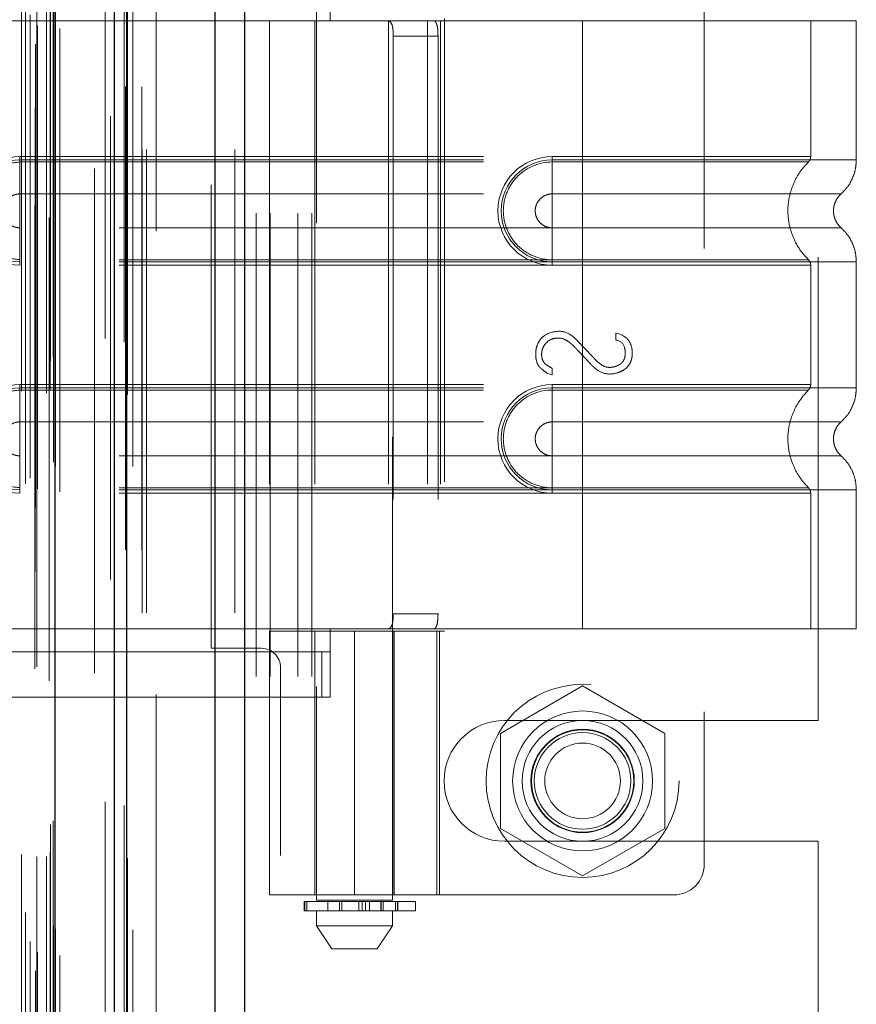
# Model space of a CAD drawing. Header units: inches. Extents: x 0.2 to 10.7, y 0.2 to 7.9.
# Tile 90 of 104: x 5.733 to 5.914, y 4.562 to 4.775. Entities that reach past the tile are written whole.
import ezdxf

# ---------------------------------------------------------------- set-up
doc = ezdxf.new("R2010")
doc.units = ezdxf.units.IN
doc.header["$MEASUREMENT"] = 0
doc.linetypes.add('HIDDEN', pattern=[0.075, 0.05, -0.025])
doc.layers.add('DIMENSIONS', color=140, linetype='Continuous')
doc.styles.add('SLDTEXTSTYLE0', font='TXT', dxfattribs={"width": 0.7})
doc.dimstyles.new('SLDDIMSTYLE0', dxfattribs={"dimtxt": 0.084961, "dimasz": 0.13, "dimexe": 0, "dimexo": 0.0625, "dimgap": 0.02124, "dimtad": 0, "dimtih": 1, "dimtoh": 1, "dimlfac": 12, "dimrnd": 1e-09, "dimzin": 12, "dimdsep": 46, "dimtxsty": 'SLDTEXTSTYLE0', "dimsah": 1, "dimcen": 0.09, "dimadec": 0, "dimazin": 3, "dimtfac": 1, "dimtofl": 0, "dimtmove": 0, "dimatfit": 3, "dimfxl": 0, "dimfrac": 2, "dimtolj": 1, "dimtzin": 12, "dimarcsym": 0})

# ---------------------------------------------------------------- blocks, each defined once
blk = doc.blocks.new('_D_18')
at = {"layer": 'DIMENSIONS'}
for p, q in [((5.73407, 4.9847), (5.29003, 4.9847)), ((5.41503, 4.9847), (5.41503, 4.42808)), ((5.25346, 4.27403), (5.22493, 4.27403)), ((5.22493, 4.27403), (5.22493, 4.139)), ((5.57661, 4.27403), (5.60514, 4.27403)), ((5.60514, 4.27403), (5.60514, 4.139)), ((5.22493, 4.139), (5.25346, 4.139)), ((5.60514, 4.139), (5.57661, 4.139)), ((5.41503, 3.44437), (5.41503, 4.11998)), ((5.73407, 3.44437), (5.29003, 3.44437))]:
    blk.add_line(p, q, dxfattribs=at)
for points in [[(5.41503, 4.9847), (5.39503, 4.8547), (5.43503, 4.8547)], [(5.41503, 3.44437), (5.43503, 3.57437), (5.39503, 3.57437)]]:
    blk.add_solid(points, dxfattribs=at)
at = {"layer": 'DIMENSIONS', "char_height": 0.083333, "attachment_point": 1, "style": 'SLDTEXTSTYLE0'}
for s, insert in [('18.48', (5.25346, 4.40047)), ('469.5', (5.25346, 4.24642))]:
    blk.add_mtext(s, dxfattribs=dict(at, insert=insert))
blk = doc.blocks.new('_D_19')
at = {"layer": 'DIMENSIONS'}
for p, q in [((5.70348, 5.09995), (4.79972, 5.09995)), ((4.92472, 5.09995), (4.92472, 4.48363)), ((4.76314, 4.3535), (4.73461, 4.3535)), ((4.73461, 4.3535), (4.73461, 4.21847)), ((5.08629, 4.3535), (5.11482, 4.3535)), ((5.11482, 4.3535), (5.11482, 4.21847)), ((4.73461, 4.21847), (4.76314, 4.21847)), ((5.11482, 4.21847), (5.08629, 4.21847)), ((4.92472, 3.32904), (4.92472, 4.06442)), ((5.70348, 3.32904), (4.79972, 3.32904))]:
    blk.add_line(p, q, dxfattribs=at)
for points in [[(4.92472, 5.09995), (4.90472, 4.96995), (4.94472, 4.96995)], [(4.92472, 3.32904), (4.94472, 3.45904), (4.90472, 3.45904)]]:
    blk.add_solid(points, dxfattribs=at)
at = {"layer": 'DIMENSIONS', "char_height": 0.083333, "attachment_point": 1, "style": 'SLDTEXTSTYLE0'}
for s, insert in [('21.25', (4.76314, 4.47994)), ('539.8', (4.76314, 4.32589)), ('OPENING', (4.66268, 4.17184))]:
    blk.add_mtext(s, dxfattribs=dict(at, insert=insert))

msp = doc.modelspace()

# ---------------------------------------------------------------- linework, layer by layer
at = {"color": 7, "linetype": 'Continuous', "lineweight": 25}
for p, q in [((5.7815591, 5.1924486), (5.7815591, 3.2466192)), ((5.7751951, 3.2466192), (5.7751951, 5.1912683)), ((5.7534831, 3.2466192), (5.7534831, 5.1820358)), ((5.7561192, 3.2466192), (5.7561192, 5.1822947)), ((5.7406801, 3.2727236), (5.7406801, 5.1563317))]:
    msp.add_line(p, q, dxfattribs=at)
at = {"color": 7, "linetype": 'HIDDEN', "lineweight": 18}
for p, q in [((5.7815591, 5.1924486), (5.7815591, 3.2466192)), ((5.7815591, 3.2466192), (5.7815591, 5.1924486)), ((5.7815591, 3.2466192), (5.7815591, 5.1924486)), ((5.7751951, 3.2466192), (5.7751951, 5.1912683)), ((5.7794378, 3.2466192), (5.7794378, 5.1912683)), ((5.7794378, 3.2466192), (5.7794378, 5.1912683)), ((5.7561192, 3.2466192), (5.7561192, 5.1822947)), ((5.7594831, 3.2466192), (5.7594831, 5.1820358)), ((5.7603618, 3.2466192), (5.7603618, 5.1822947)), ((5.7603618, 3.2466192), (5.7603618, 5.1822947)), ((5.7558649, 3.2602532), (5.7558649, 5.168802)), ((5.7364546, 3.2693895), (5.7364546, 5.1596657)), ((5.7364546, 3.2693895), (5.7364546, 5.1596657)), ((5.7363702, 5.1555717), (5.7363702, 3.2734835)), ((5.7368798, 3.2733937), (5.7368798, 5.1556616)), ((5.741722, 3.2727236), (5.741722, 5.1563317)), ((5.7343168, 3.2744582), (5.7343168, 5.1545971)), ((5.7353091, 3.2757131), (5.7353091, 5.1533802)), ((5.7526097, 5.1538483), (5.7526097, 3.2752119)), ((5.7526097, 5.1538467), (5.7526097, 3.2752204)), ((5.740304, 3.2791716), (5.740304, 5.1498837)), ((5.740304, 3.2791716), (5.740304, 5.1498837)), ((5.7407556, 3.2782079), (5.7407556, 5.1508473)), ((5.7407824, 3.2784176), (5.7407824, 5.1506376)), ((5.7342858, 3.2820053), (5.7342858, 5.1470499)), ((5.7491731, 5.1425461), (5.7491731, 3.2864847)), ((5.7333831, 3.2944913), (5.7333831, 5.134564)), ((5.7362998, 5.134564), (5.7362998, 3.2944913)), ((5.7367164, 3.2940746), (5.7367164, 5.1349806)), ((5.7367164, 5.1349806), (5.7367164, 3.2940746)), ((5.7387901, 3.2940746), (5.7387901, 5.1349806)), ((5.7387901, 3.2940746), (5.7387901, 5.1349806)), ((5.7396331, 3.294908), (5.7396331, 5.1341473)), ((5.7396331, 3.294908), (5.7396331, 5.1341473)), ((5.7393886, 5.131986), (5.7393886, 3.2970693)), ((5.7397035, 3.3009878), (5.7397035, 5.1280674)), ((5.7397035, 3.3009878), (5.7397035, 5.1280674)), ((5.7402507, 3.3017609), (5.7402507, 5.1272944)), ((5.7402507, 3.3017609), (5.7402507, 5.1272944)), ((5.7555764, 3.3050726), (5.7555764, 5.123948)), ((5.7514426, 3.3058513), (5.7514426, 5.1232039)), ((5.7624831, 3.3290358), (5.7624831, 5.0999525)), ((5.7624831, 3.3290358), (5.7624831, 5.0999525)), ((5.7624831, 3.3290358), (5.7624831, 5.0999525)), ((5.7624831, 3.3290358), (5.7624831, 5.0999525)), ((5.7840664, 4.4328692), (5.7840664, 4.9847025)), ((5.7840664, 4.4328692), (5.7840664, 4.9847025)), ((5.7870664, 4.4328692), (5.7870664, 4.9847025)), ((5.7930664, 4.4328692), (5.7930664, 4.9847025)), ((5.7960664, 4.4328692), (5.7960664, 4.9847025)), ((5.7960664, 4.4328692), (5.7960664, 4.9847025)), ((5.7970684, 4.8307235), (5.7970684, 4.5846605)), ((5.8134726, 4.5846605), (5.8134726, 4.8307235)), ((5.8807298, 4.8252642), (5.8807298, 4.5923245)), ((5.9053164, 4.62339), (5.9053164, 4.7941817)), ((5.8000212, 4.7793324), (5.8000212, 4.7744112)), ((5.7743164, 4.6389942), (5.7743164, 4.7785775)), ((5.8246576, 4.7749033), (5.8246576, 4.6426854)), ((5.8000212, 4.7744112), (5.7101262, 4.7744112)), ((5.8000212, 4.7744112), (5.7101262, 4.7744112)), ((5.8000212, 4.7744112), (5.7868978, 4.7744112)), ((5.7868978, 4.7744112), (5.7868978, 4.6431776)), ((5.7967403, 4.7744112), (5.7967403, 4.6431776)), ((5.8544831, 4.7744112), (5.8000212, 4.7744112)), ((5.8125817, 4.7744112), (5.8125817, 4.6431776)), ((5.8210177, 4.7744112), (5.8210177, 4.6431776)), ((5.8238297, 4.7744112), (5.8238297, 4.6431776)), ((5.8238297, 4.7744112), (5.8238297, 4.6431776)), ((5.8544831, 4.7744112), (5.8544831, 4.7444044)), ((5.9135382, 4.7744112), (5.8544831, 4.7744112)), ((5.8544831, 4.7744112), (5.8544831, 4.7444044)), ((5.8544831, 4.7744112), (5.8544831, 4.7451151)), ((5.8544831, 4.7744112), (5.8544831, 4.7451151)), ((5.9036957, 4.7451151), (5.9036957, 4.7744112)), ((5.9135382, 4.7444044), (5.9135382, 4.7744112)), ((5.8136345, 4.7711303), (5.8136345, 4.6464584)), ((5.8232853, 4.7711303), (5.8136345, 4.7711303)), ((5.8232853, 4.7711303), (5.8232853, 4.6464584)), ((5.733092, 4.7451151), (5.8544831, 4.7451151)), ((5.733092, 4.7451151), (5.733092, 4.7439446)), ((5.733092, 4.7444044), (5.8544831, 4.7444044)), ((5.733092, 4.7444044), (5.733092, 4.7370629)), ((5.733092, 4.7439446), (5.8544831, 4.7439446)), ((5.8544831, 4.7451151), (5.8479214, 4.7451151)), ((5.8479214, 4.7451151), (5.8479214, 4.7439446)), ((5.8479214, 4.7444044), (5.8479214, 4.7370629)), ((5.8544831, 4.7444044), (5.8479214, 4.7444044)), ((5.8544831, 4.7439446), (5.8479214, 4.7439446)), ((5.733092, 4.7370629), (5.8544831, 4.7370629)), ((5.8544831, 4.7370629), (5.8479214, 4.7370629)), ((5.733092, 4.7223969), (5.733092, 4.7297384)), ((5.8544831, 4.7297384), (5.733092, 4.7297384)), ((5.8479214, 4.7297384), (5.8544831, 4.7297384)), ((5.8479214, 4.7223969), (5.8479214, 4.7297384)), ((5.733092, 4.7216862), (5.733092, 4.7228567)), ((5.8544831, 4.7228567), (5.733092, 4.7228567)), ((5.8544831, 4.7223969), (5.733092, 4.7223969)), ((5.8479214, 4.7228567), (5.8544831, 4.7228567)), ((5.8479214, 4.7216862), (5.8479214, 4.7228567)), ((5.8479214, 4.7223969), (5.8544831, 4.7223969)), ((5.8544831, 4.7223969), (5.8544831, 4.6951918)), ((5.8544831, 4.7223969), (5.8544831, 4.6951918)), ((5.9135382, 4.6951918), (5.9135382, 4.7223969)), ((5.8544831, 4.7216862), (5.733092, 4.7216862)), ((5.8479214, 4.7216862), (5.8544831, 4.7216862)), ((5.8544831, 4.7216862), (5.8544831, 4.6959025)), ((5.8544831, 4.7216862), (5.8544831, 4.6959025)), ((5.9036957, 4.6959025), (5.9036957, 4.7216862)), ((5.8616733, 4.7070027), (5.8626021, 4.7067625)), ((5.8616733, 4.7055134), (5.8616733, 4.7070027)), ((5.8479339, 4.6980192), (5.8467809, 4.6984035)), ((5.8479339, 4.6994284), (5.8479339, 4.6980192)), ((5.733092, 4.6959025), (5.8544831, 4.6959025)), ((5.733092, 4.6959025), (5.733092, 4.694732)), ((5.733092, 4.6951918), (5.8544831, 4.6951918)), ((5.733092, 4.6951918), (5.733092, 4.6878503)), ((5.733092, 4.694732), (5.8544831, 4.694732)), ((5.8479214, 4.6959025), (5.8479214, 4.694732)), ((5.8544831, 4.6959025), (5.8479214, 4.6959025)), ((5.8479214, 4.6951918), (5.8479214, 4.6878503)), ((5.8544831, 4.6951918), (5.8479214, 4.6951918)), ((5.8544831, 4.694732), (5.8479214, 4.694732)), ((5.733092, 4.6878503), (5.8544831, 4.6878503)), ((5.8544831, 4.6878503), (5.8479214, 4.6878503)), ((5.733092, 4.6731843), (5.733092, 4.6805258)), ((5.8544831, 4.6805258), (5.733092, 4.6805258)), ((5.8479214, 4.6805258), (5.8544831, 4.6805258)), ((5.8479214, 4.6731843), (5.8479214, 4.6805258)), ((5.733092, 4.6724736), (5.733092, 4.6736441)), ((5.8544831, 4.6736441), (5.733092, 4.6736441)), ((5.8544831, 4.6731843), (5.733092, 4.6731843)), ((5.8479214, 4.6736441), (5.8544831, 4.6736441)), ((5.8479214, 4.6724736), (5.8479214, 4.6736441)), ((5.8479214, 4.6731843), (5.8544831, 4.6731843)), ((5.8544831, 4.6731843), (5.8544831, 4.6431776)), ((5.8544831, 4.6731843), (5.8544831, 4.6431776)), ((5.9135382, 4.6431776), (5.9135382, 4.6731843)), ((5.8544831, 4.6724736), (5.733092, 4.6724736)), ((5.8479214, 4.6724736), (5.8544831, 4.6724736)), ((5.8544831, 4.6724736), (5.8544831, 4.6431776)), ((5.8544831, 4.6724736), (5.8544831, 4.6431776)), ((5.9036957, 4.6431776), (5.9036957, 4.6724736)), ((5.8136345, 4.6464584), (5.8232853, 4.6464584)), ((5.7101262, 4.6431776), (5.8000212, 4.6431776)), ((5.7101262, 4.6431776), (5.8000212, 4.6431776)), ((5.8000212, 4.6431776), (5.7868978, 4.6431776)), ((5.8000212, 4.6431776), (5.8000212, 4.6382563)), ((5.8544831, 4.6431776), (5.8000212, 4.6431776)), ((5.9135382, 4.6431776), (5.8544831, 4.6431776)), ((5.7868978, 4.6426854), (5.8236432, 4.6426854)), ((5.7868978, 4.6426854), (5.7868978, 4.5857629)), ((5.7967403, 4.6426854), (5.7967403, 4.5857629)), ((5.8052705, 4.6426854), (5.8052705, 4.5857629)), ((5.8052705, 4.5857629), (5.8052705, 4.6426854)), ((5.81351, 4.6426854), (5.81351, 4.5857629)), ((5.8138007, 4.5857629), (5.8138007, 4.6426854)), ((5.8230172, 4.5857629), (5.8230172, 4.6426854)), ((5.8236432, 4.6426854), (5.8246576, 4.6426854)), ((5.8236432, 4.5857629), (5.8236432, 4.6426854)), ((5.7851498, 4.6389942), (5.7743164, 4.6389942)), ((5.7982282, 4.6382563), (5.7078746, 4.6382563)), ((5.7982282, 4.6284138), (5.7982282, 4.6382563)), ((5.7982282, 4.6382563), (5.8000212, 4.6382563)), ((5.8000212, 4.6284138), (5.8000212, 4.6382563)), ((5.7893164, 3.7942442), (5.7893164, 4.6348275)), ((5.8544831, 4.6308651), (5.8367331, 4.6206171)), ((5.8722331, 4.6206171), (5.8544831, 4.6308651)), ((5.7078746, 4.6284138), (5.7982282, 4.6284138)), ((5.8000212, 4.6284138), (5.7982282, 4.6284138)), ((5.8376081, 4.62339), (5.9053164, 4.62339)), ((5.8367331, 4.6206171), (5.8367331, 4.6001212)), ((5.8722331, 4.6001212), (5.8722331, 4.6206171)), ((5.8367331, 4.6001212), (5.8544831, 4.5898732)), ((5.8544831, 4.5898732), (5.8722331, 4.6001212)), ((5.8376081, 4.5973483), (5.9053164, 4.5973483)), ((5.9053164, 4.5151087), (5.9053164, 4.5973483)), ((5.8236432, 4.5857629), (5.7868978, 4.5857629)), ((5.8236432, 4.5857629), (5.8741682, 4.5857629)), ((5.7944345, 4.5843324), (5.7945549, 4.5843324)), ((5.7944345, 4.5843324), (5.7944345, 4.5823639)), ((5.7945549, 4.5823639), (5.7945549, 4.5843324)), ((5.7945549, 4.5843324), (5.8183939, 4.5843324)), ((5.7945549, 4.5843324), (5.7945549, 4.5823639)), ((5.7949484, 4.5843324), (5.7949484, 4.5823639)), ((5.7949484, 4.5823639), (5.7949484, 4.5843324)), ((5.8134726, 4.5846605), (5.7970684, 4.5846605)), ((5.799529, 4.5846605), (5.799529, 4.5823639)), ((5.8020654, 4.5823639), (5.8020654, 4.5843324)), ((5.8020654, 4.5843324), (5.8020654, 4.5823639)), ((5.8025218, 4.5843324), (5.8025218, 4.5823639)), ((5.8025218, 4.5823639), (5.8025218, 4.5843324)), ((5.8061799, 4.5823639), (5.8061799, 4.5843324)), ((5.8061799, 4.5843324), (5.8061799, 4.5823639)), ((5.8069176, 4.5843324), (5.8069176, 4.5823639)), ((5.8069176, 4.5823639), (5.8069176, 4.5843324)), ((5.807642, 4.5823639), (5.807642, 4.5843324)), ((5.807642, 4.5843324), (5.807642, 4.5823639)), ((5.8084905, 4.5843324), (5.8084905, 4.5823639)), ((5.8084905, 4.5823639), (5.8084905, 4.5843324)), ((5.8109312, 4.5843324), (5.8109312, 4.5823639)), ((5.8109395, 4.5843324), (5.8109395, 4.5823639)), ((5.8109395, 4.5823639), (5.8109395, 4.5843324)), ((5.811012, 4.5823639), (5.811012, 4.5846605)), ((5.811012, 4.5823639), (5.811012, 4.5843324)), ((5.8114176, 4.5823639), (5.8114176, 4.5843324)), ((5.8114176, 4.5843324), (5.8114176, 4.5823639)), ((5.8141212, 4.5843324), (5.8141212, 4.5823639)), ((5.8141212, 4.5823639), (5.8141212, 4.5843324)), ((5.8145714, 4.5823639), (5.8145714, 4.5843324)), ((5.8145714, 4.5843324), (5.8145714, 4.5823639)), ((5.8146075, 4.5823639), (5.8146075, 4.5843324)), ((5.8183939, 4.5823639), (5.8183939, 4.5843324)), ((5.7945549, 4.5823639), (5.7944345, 4.5823639)), ((5.8183939, 4.5823639), (5.7945549, 4.5823639)), ((5.7970684, 4.5823639), (5.7970684, 4.5790831)), ((5.8134726, 4.5790831), (5.8134726, 4.5823639)), ((5.7970684, 4.5790831), (5.8134726, 4.5790831)), ((5.7970684, 4.5790831), (5.8003493, 4.5741618)), ((5.8101918, 4.5741618), (5.8134726, 4.5790831)), ((5.8003493, 4.5741618), (5.8101918, 4.5741618))]:
    msp.add_line(p, q, dxfattribs=at)
at = {"color": 7, "linetype": 'HIDDEN', "lineweight": 18, "flags": 128}
for points in [[(5.7593721, 3.2601929), (5.7593726, 4.2069736), (5.7593721, 5.1688581)], [(5.7574724, 3.2782389), (5.7574725, 4.1994135), (5.7574724, 5.1508184)], [(5.7574724, 3.2782501), (5.7574725, 4.1759121), (5.7574724, 5.1507938)], [(5.7491731, 5.1425699), (5.7491733, 4.1748532), (5.7491731, 3.2864857)], [(5.7563013, 3.2937108), (5.756302, 4.1994135), (5.7563013, 5.135362)], [(5.7563013, 3.2936939), (5.756302, 4.2343587), (5.7563013, 5.1353609)], [(5.7491852, 5.1336592), (5.7491851, 4.2220786), (5.7491852, 3.2953979)]]:
    msp.add_lwpolyline(points, dxfattribs=at)
at = {"color": 7, "linetype": 'HIDDEN', "lineweight": 18}
for radius in [0.0208333, 0.0150919, 0.0130208, 0.0111549, 0.0110417, 0.0104167, 0.0081625]:
    msp.add_circle((5.8544831, 4.6103692), radius, dxfattribs=at)
for centre, radius, start, end in [((5.733092, 4.7334007), 0.0117145, 90, 270), ((5.733092, 4.7334007), 0.0110038, 90, 270), ((5.8479214, 4.7334007), 0.0117145, 90, 270), ((5.8479214, 4.7334007), 0.0110038, 90, 270), ((5.733092, 4.6841881), 0.0117145, 90, 270), ((5.733092, 4.6841881), 0.0110038, 90, 270), ((5.8479214, 4.6841881), 0.0117145, 90, 270), ((5.8479214, 4.6841881), 0.0110038, 90, 270), ((5.7851498, 4.6348275), 0.0041667, 0, 90), ((5.8376081, 4.6103692), 0.0130208, 90, 270), ((5.8741682, 4.5923245), 0.0065617, 270, 0)]:
    msp.add_arc(centre, radius, start, end, dxfattribs=at)
for points, knots in [([(5.8123467, 4.7744112), (5.8125923, 4.7744112), (5.8128054, 4.7743353), (5.8131537, 4.7740207), (5.813287, 4.7737815), (5.8134799, 4.7731768), (5.8135416, 4.7728076), (5.8136181, 4.7720071), (5.8136345, 4.7715705), (5.8136345, 4.7711303)], [0, 0, 0, 0, 0.25, 0.25, 0.5, 0.5, 0.75, 0.75, 1, 1, 1, 1]), ([(5.8232853, 4.7711303), (5.8232853, 4.771565), (5.823269, 4.7719916), (5.8231995, 4.7727879), (5.823146, 4.7731525), (5.8229953, 4.7737577), (5.8228963, 4.7740014), (5.8226555, 4.7743261), (5.8225114, 4.7744112), (5.8223513, 4.7744112)], [0, 0, 0, 0, 0.25, 0.25, 0.5, 0.5, 0.75, 0.75, 1, 1, 1, 1]), ([(5.7228914, 4.7351265), (5.7229982, 4.7359118), (5.7232915, 4.7380693), (5.7254878, 4.7410221), (5.7289406, 4.7434713), (5.7317082, 4.7437868), (5.733092, 4.7439446)], [0, 0, 0, 0, 0.16020075, 0.44013383, 0.72006692, 1, 1, 1, 1]), ([(5.8479214, 4.7439446), (5.8451499, 4.7439724), (5.8410523, 4.7422228), (5.8379267, 4.7375403), (5.8371029, 4.7334007), (5.8379267, 4.729261), (5.8410523, 4.7245785), (5.8451499, 4.722829), (5.8479214, 4.7228567)], [6.28318531, 6.28318531, 6.28318531, 6.28318531, 7.06858347, 7.46128255, 7.85398163, 8.24668072, 8.6393798, 9.42477796, 9.42477796, 9.42477796, 9.42477796]), ([(5.8544831, 4.7451151), (5.8620012, 4.7451151), (5.8748719, 4.7451151), (5.8907945, 4.7451151), (5.9011338, 4.7451151), (5.9049768, 4.7451151), (5.9011338, 4.7451151), (5.8907945, 4.7451151), (5.8748719, 4.7451151), (5.8620012, 4.7451151), (5.8544831, 4.7451151)], [4.71239975, 4.71239975, 4.71239975, 4.71239975, 5.17054869, 5.49779793, 5.89049701, 6.2831961, 6.67589519, 7.06859428, 7.39584352, 7.85399245, 7.85399245, 7.85399245, 7.85399245]), ([(5.8544831, 4.7444044), (5.8583483, 4.7444044), (5.8622133, 4.7444044), (5.8697951, 4.7444044), (5.8735116, 4.7444044), (5.8806535, 4.7444044), (5.8840786, 4.7444044), (5.8905061, 4.7444044), (5.8935083, 4.7444044), (5.8989745, 4.7444044), (5.9014383, 4.7444044), (5.905733, 4.7444044), (5.9075638, 4.7444044), (5.9105221, 4.7444044), (5.9116495, 4.7444044), (5.9131576, 4.7444044), (5.9135382, 4.7444044), (5.9135382, 4.7444044), (5.9131576, 4.7444044), (5.9116495, 4.7444044), (5.9105221, 4.7444044), (5.9075638, 4.7444044), (5.905733, 4.7444044), (5.9014383, 4.7444044), (5.8989745, 4.7444044), (5.8935083, 4.7444044), (5.8905061, 4.7444044), (5.8840786, 4.7444044), (5.8806535, 4.7444044), (5.8735116, 4.7444044), (5.8697951, 4.7444044), (5.8622133, 4.7444044), (5.8583483, 4.7444044), (5.8544831, 4.7444044)], [0, 0, 0, 0, 0.0625, 0.0625, 0.125, 0.125, 0.1875, 0.1875, 0.25, 0.25, 0.3125, 0.3125, 0.375, 0.375, 0.4375, 0.4375, 0.5, 0.5, 0.5625, 0.5625, 0.625, 0.625, 0.6875, 0.6875, 0.75, 0.75, 0.8125, 0.8125, 0.875, 0.875, 0.9375, 0.9375, 1, 1, 1, 1]), ([(5.8544831, 4.7444044), (5.8544831, 4.7430649), (5.8544831, 4.7402563), (5.8544831, 4.7379512), (5.8544831, 4.737062)], [0.052118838, 0.052118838, 0.052118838, 0.052118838, 0.500001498, 0.948006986, 0.948006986, 0.948006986, 0.948006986]), ([(5.8544831, 4.7444044), (5.8544831, 4.7430234), (5.8544831, 4.7416431), (5.8544831, 4.7391221), (5.8544831, 4.7379827), (5.8544831, 4.7370629)], [0, 0, 0, 0, 0.5, 0.5, 1, 1, 1, 1]), ([(5.8544831, 4.7439446), (5.860862, 4.7439446), (5.8672349, 4.7439447), (5.8790199, 4.7439447), (5.8844257, 4.7439447), (5.8934408, 4.7439448), (5.8970551, 4.7439448), (5.9019344, 4.7439449), (5.9032042, 4.7439449), (5.9032029, 4.743945), (5.901936, 4.743945), (5.8970541, 4.743945), (5.8934423, 4.7439451), (5.8844255, 4.7439451), (5.8790204, 4.7439451), (5.8672351, 4.7439452), (5.8608629, 4.7439452), (5.8544831, 4.7439453)], [0, 0, 0, 0, 0.125, 0.125, 0.25, 0.25, 0.375, 0.375, 0.5, 0.5, 0.625, 0.625, 0.75, 0.75, 0.875, 0.875, 1, 1, 1, 1]), ([(5.8544831, 4.7228567), (5.8544831, 4.7255882), (5.8544831, 4.7334007), (5.8544831, 4.7412131), (5.8544831, 4.7439446)], [0.027131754, 0.027131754, 0.027131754, 0.027131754, 0.5, 0.972868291, 0.972868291, 0.972868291, 0.972868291]), ([(5.9033055, 4.7227585), (5.9026304, 4.7234862), (5.9012804, 4.7249414), (5.8998784, 4.7275905), (5.8989838, 4.7304317), (5.8986763, 4.7334007), (5.8989838, 4.7363696), (5.8998784, 4.7392108), (5.9012804, 4.7418599), (5.9026304, 4.7433151), (5.9033055, 4.7440429)], [0, 0, 0, 0, 0.12508578, 0.25012635, 0.37515545, 0.5, 0.62484455, 0.74987365, 0.87491422, 1, 1, 1, 1]), ([(5.9031991, 4.7439393), (5.9032731, 4.7440194), (5.9034226, 4.7441813), (5.9035756, 4.7444772), (5.9036796, 4.7447937), (5.9036904, 4.7450138), (5.9036957, 4.7451227)], [0, 0, 0, 0, 0.24752408, 0.49999998, 0.75247589, 1, 1, 1, 1]), ([(5.9102153, 4.7370308), (5.910702, 4.7375171), (5.9116865, 4.7385006), (5.9127293, 4.7403324), (5.9134113, 4.7423274), (5.9134963, 4.7437171), (5.9135384, 4.7444044)], [0, 0, 0, 0, 0.2471303, 0.49986639, 0.75266195, 1, 1, 1, 1]), ([(5.733092, 4.7297384), (5.7326127, 4.7297384), (5.7321335, 4.7298338), (5.7312477, 4.7302007), (5.7308414, 4.7304721), (5.7301635, 4.7311501), (5.729892, 4.7315563), (5.7295251, 4.7324421), (5.7294298, 4.7329213), (5.7294298, 4.73388), (5.7295251, 4.7343592), (5.729892, 4.735245), (5.7301635, 4.7356513), (5.7308414, 4.7363292), (5.7312477, 4.7366007), (5.7321335, 4.7369676), (5.7326127, 4.7370629), (5.733092, 4.7370629)], [0, 0, 0, 0, 0.125, 0.125, 0.25, 0.25, 0.375, 0.375, 0.5, 0.5, 0.625, 0.625, 0.75, 0.75, 0.875, 0.875, 1, 1, 1, 1]), ([(5.8479214, 4.7370629), (5.847442, 4.7370629), (5.8469629, 4.7369676), (5.8460771, 4.7366007), (5.8456708, 4.7363292), (5.8449929, 4.7356513), (5.8447214, 4.735245), (5.8443545, 4.7343592), (5.8442592, 4.73388), (5.8442592, 4.7329213), (5.8443545, 4.7324421), (5.8447214, 4.7315563), (5.8449929, 4.7311501), (5.8456708, 4.7304721), (5.8460771, 4.7302007), (5.8469629, 4.7298338), (5.847442, 4.7297384), (5.8479214, 4.7297384)], [0, 0, 0, 0, 0.125, 0.125, 0.25, 0.25, 0.375, 0.375, 0.5, 0.5, 0.625, 0.625, 0.75, 0.75, 0.875, 0.875, 1, 1, 1, 1]), ([(5.8544831, 4.737062), (5.8627535, 4.737062), (5.8771659, 4.737062), (5.8952886, 4.737062), (5.9072763, 4.737062), (5.9117378, 4.737062), (5.9072763, 4.737062), (5.8952886, 4.737062), (5.8771659, 4.737062), (5.8627535, 4.737062), (5.8544831, 4.737062)], [4.71241411, 4.71241411, 4.71241411, 4.71241411, 5.15721613, 5.48839216, 5.88580339, 6.28321463, 6.68062587, 7.0780371, 7.40921314, 7.85401516, 7.85401516, 7.85401516, 7.85401516]), ([(5.9102875, 4.7297064), (5.9100408, 4.7299523), (5.9095468, 4.7304445), (5.9090284, 4.7313627), (5.9086945, 4.7323562), (5.9085781, 4.7334007), (5.9086945, 4.7344451), (5.9090284, 4.7354387), (5.9095468, 4.7363568), (5.9100408, 4.736849), (5.9102875, 4.7370949)], [0, 0, 0, 0, 0.124832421, 0.249939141, 0.375105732, 0.5, 0.624894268, 0.750060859, 0.875167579, 1, 1, 1, 1]), ([(5.733092, 4.7228567), (5.7317082, 4.7230145), (5.7289406, 4.72333), (5.7254878, 4.7257792), (5.7232915, 4.728732), (5.7229982, 4.7308895), (5.7228914, 4.7316748)], [0, 0, 0, 0, 0.27993308, 0.55986617, 0.83979925, 1, 1, 1, 1]), ([(5.8544831, 4.7297393), (5.8627535, 4.7297393), (5.8771659, 4.7297393), (5.8952886, 4.7297393), (5.9072763, 4.7297393), (5.9117378, 4.7297393), (5.9072763, 4.7297393), (5.8952886, 4.7297393), (5.8771659, 4.7297393), (5.8627535, 4.7297393), (5.8544831, 4.7297393)], [4.71236405, 4.71236405, 4.71236405, 4.71236405, 5.15716608, 5.48834211, 5.88575335, 6.2831646, 6.68057584, 7.07798708, 7.40916311, 7.85396503, 7.85396503, 7.85396503, 7.85396503]), ([(5.8544831, 4.7223969), (5.8544831, 4.7237364), (5.8544831, 4.726545), (5.8544831, 4.7288501), (5.8544831, 4.7297393)], [0.052118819, 0.052118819, 0.052118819, 0.052118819, 0.500001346, 0.948007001, 0.948007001, 0.948007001, 0.948007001]), ([(5.8544831, 4.7223969), (5.8544831, 4.7237779), (5.8544831, 4.7251583), (5.8544831, 4.7276792), (5.8544831, 4.7288186), (5.8544831, 4.7297384)], [0, 0, 0, 0, 0.5, 0.5, 1, 1, 1, 1]), ([(5.9135384, 4.7223969), (5.9134963, 4.7230842), (5.9134113, 4.7244739), (5.9127293, 4.7264689), (5.9116865, 4.7283007), (5.910702, 4.7292842), (5.9102153, 4.7297705)], [0, 0, 0, 0, 0.24733805, 0.50013361, 0.75286969, 1, 1, 1, 1]), ([(5.8544831, 4.7228561), (5.8608629, 4.7228561), (5.8672351, 4.7228561), (5.8790204, 4.7228562), (5.8844255, 4.7228562), (5.8934423, 4.7228563), (5.8970541, 4.7228563), (5.901936, 4.7228563), (5.9032029, 4.7228564), (5.9032042, 4.7228564), (5.9019344, 4.7228564), (5.8970551, 4.7228565), (5.8934408, 4.7228565), (5.8844257, 4.7228566), (5.8790199, 4.7228566), (5.8672349, 4.7228567), (5.860862, 4.7228567), (5.8544831, 4.7228567)], [0, 0, 0, 0, 0.125, 0.125, 0.25, 0.25, 0.375, 0.375, 0.5, 0.5, 0.625, 0.625, 0.75, 0.75, 0.875, 0.875, 1, 1, 1, 1]), ([(5.8544831, 4.7223969), (5.8583483, 4.7223969), (5.8622133, 4.7223969), (5.8697951, 4.7223969), (5.8735116, 4.7223969), (5.8806535, 4.7223969), (5.8840786, 4.7223969), (5.8905061, 4.7223969), (5.8935083, 4.7223969), (5.8989745, 4.7223969), (5.9014383, 4.7223969), (5.905733, 4.7223969), (5.9075638, 4.7223969), (5.9105221, 4.7223969), (5.9116495, 4.7223969), (5.9131576, 4.7223969), (5.9135382, 4.7223969), (5.9135382, 4.7223969), (5.9131576, 4.7223969), (5.9116495, 4.7223969), (5.9105221, 4.7223969), (5.9075638, 4.7223969), (5.905733, 4.7223969), (5.9014383, 4.7223969), (5.8989745, 4.7223969), (5.8935083, 4.7223969), (5.8905061, 4.7223969), (5.8840786, 4.7223969), (5.8806535, 4.7223969), (5.8735116, 4.7223969), (5.8697951, 4.7223969), (5.8622133, 4.7223969), (5.8583483, 4.7223969), (5.8544831, 4.7223969)], [0, 0, 0, 0, 0.0625, 0.0625, 0.125, 0.125, 0.1875, 0.1875, 0.25, 0.25, 0.3125, 0.3125, 0.375, 0.375, 0.4375, 0.4375, 0.5, 0.5, 0.5625, 0.5625, 0.625, 0.625, 0.6875, 0.6875, 0.75, 0.75, 0.8125, 0.8125, 0.875, 0.875, 0.9375, 0.9375, 1, 1, 1, 1]), ([(5.9036957, 4.7216786), (5.9036904, 4.7217875), (5.9036796, 4.7220076), (5.9035756, 4.7223241), (5.9034226, 4.72262), (5.9032731, 4.7227819), (5.9031991, 4.722862)], [0, 0, 0, 0, 0.2475241, 0.50000001, 0.75247591, 1, 1, 1, 1]), ([(5.8544831, 4.7216862), (5.8620012, 4.7216862), (5.8748719, 4.7216862), (5.8907945, 4.7216862), (5.9011338, 4.7216862), (5.9049768, 4.7216862), (5.9011338, 4.7216862), (5.8907945, 4.7216862), (5.8748719, 4.7216862), (5.8620012, 4.7216862), (5.8544831, 4.7216862)], [4.71239001, 4.71239001, 4.71239001, 4.71239001, 5.17053895, 5.49778819, 5.89048727, 6.28318636, 6.67588545, 7.06858454, 7.39583378, 7.85398272, 7.85398272, 7.85398272, 7.85398272]), ([(5.8467809, 4.6984035), (5.8464319, 4.698651), (5.8458518, 4.6990773), (5.8453636, 4.6995028), (5.8452047, 4.6996599), (5.8448883, 4.7000892), (5.8445197, 4.7008381), (5.8442794, 4.7022859), (5.844496, 4.7041105), (5.8451604, 4.7055071), (5.846718, 4.7069866), (5.8482965, 4.707403), (5.8495512, 4.707403)], [0, 0, 0, 0, 0.0625, 0.125, 0.15625, 0.1875, 0.25, 0.375, 0.5, 0.625, 0.75, 1, 1, 1, 1]), ([(5.8495512, 4.707403), (5.8503655, 4.707403), (5.8513826, 4.7070466), (5.8525855, 4.7061309), (5.8534314, 4.7053227), (5.8541849, 4.7044937), (5.8551911, 4.7034541), (5.8559709, 4.7026293), (5.8565869, 4.7019763), (5.8568282, 4.7017129), (5.8574778, 4.7010324), (5.8581187, 4.7004734), (5.8591401, 4.6997707), (5.8602398, 4.6995475), (5.8613754, 4.6997215), (5.8621641, 4.7000301), (5.8627195, 4.7003916), (5.8634632, 4.701184), (5.8637227, 4.7021419), (5.8636759, 4.7033097), (5.8633725, 4.7047073), (5.8626087, 4.7053575), (5.8616733, 4.7055134)], [0, 0, 0, 0, 0.125, 0.15625, 0.1875, 0.25, 0.3125, 0.375, 0.40625, 0.421875, 0.4375, 0.46875, 0.5, 0.5625, 0.625, 0.6875, 0.71875, 0.75, 0.8125, 0.84375, 0.875, 1, 1, 1, 1]), ([(5.8626021, 4.7067625), (5.8633304, 4.7064792), (5.8644823, 4.7056543), (5.8651457, 4.704035), (5.8652365, 4.702268), (5.8650066, 4.7010647), (5.864519, 4.7000811), (5.8636175, 4.6991971), (5.8629353, 4.6987917), (5.8617866, 4.6983329), (5.8600678, 4.6980276), (5.8583405, 4.6985078), (5.857184, 4.6993987), (5.8567211, 4.6998167), (5.8562899, 4.7002633), (5.8560686, 4.7005019), (5.8555929, 4.7010072), (5.8549617, 4.7016828), (5.8541782, 4.7025187), (5.8535461, 4.7031915), (5.8530666, 4.7036968), (5.8528465, 4.7039306), (5.8524221, 4.7043686), (5.8519442, 4.7048012), (5.8511739, 4.7053856), (5.8498907, 4.7060472), (5.8481434, 4.7059126), (5.8468793, 4.7053012), (5.8459198, 4.7040118), (5.8456201, 4.702922), (5.8456447, 4.701627), (5.8459907, 4.7008273), (5.8464769, 4.7003111), (5.8468344, 4.700059), (5.8474345, 4.6996933), (5.8479339, 4.6994284)], [0, 0, 0, 0, 0.0625, 0.125, 0.15625, 0.1875, 0.21875, 0.25, 0.28125, 0.3125, 0.375, 0.4375, 0.453125, 0.46875, 0.4765625, 0.484375, 0.5, 0.53125, 0.5625, 0.59375, 0.609375, 0.6171875, 0.625, 0.640625, 0.65625, 0.6875, 0.75, 0.8125, 0.84375, 0.875, 0.90625, 0.9375, 0.953125, 0.96875, 1, 1, 1, 1]), ([(5.7228914, 4.6859139), (5.7229982, 4.6866992), (5.7232915, 4.6888567), (5.7254878, 4.6918095), (5.7289406, 4.6942587), (5.7317082, 4.6945742), (5.733092, 4.694732)], [0, 0, 0, 0, 0.16020075, 0.44013383, 0.72006692, 1, 1, 1, 1]), ([(5.8479214, 4.694732), (5.8451499, 4.6947598), (5.8410523, 4.6930102), (5.8379267, 4.6883277), (5.8371029, 4.6841881), (5.8379267, 4.6800484), (5.8410523, 4.6753659), (5.8451499, 4.6736164), (5.8479214, 4.6736441)], [6.28318531, 6.28318531, 6.28318531, 6.28318531, 7.06858347, 7.46128255, 7.85398163, 8.24668072, 8.6393798, 9.42477796, 9.42477796, 9.42477796, 9.42477796]), ([(5.8544831, 4.6959025), (5.8617363, 4.6959025), (5.8743777, 4.6959025), (5.8903127, 4.6959025), (5.9009173, 4.6959025), (5.9049902, 4.6959025), (5.9012837, 4.6959025), (5.8909718, 4.6959025), (5.874994, 4.6959025), (5.8620464, 4.6959025), (5.8544831, 4.6959025)], [4.71239469, 4.71239469, 4.71239469, 4.71239469, 5.154448, 5.48366074, 5.87871603, 6.27377131, 6.6688266, 7.06388188, 7.39309462, 7.85399245, 7.85399245, 7.85399245, 7.85399245]), ([(5.8544831, 4.6951918), (5.8583483, 4.6951918), (5.8622133, 4.6951918), (5.8697951, 4.6951918), (5.8735116, 4.6951918), (5.8806535, 4.6951918), (5.8840786, 4.6951918), (5.8905061, 4.6951918), (5.8935083, 4.6951918), (5.8989745, 4.6951918), (5.9014383, 4.6951918), (5.905733, 4.6951918), (5.9075638, 4.6951918), (5.9105221, 4.6951918), (5.9116495, 4.6951918), (5.9131576, 4.6951918), (5.9135382, 4.6951918), (5.9135382, 4.6951918), (5.9131576, 4.6951918), (5.9116495, 4.6951918), (5.9105221, 4.6951918), (5.9075638, 4.6951918), (5.905733, 4.6951918), (5.9014383, 4.6951918), (5.8989745, 4.6951918), (5.8935083, 4.6951918), (5.8905061, 4.6951918), (5.8840786, 4.6951918), (5.8806535, 4.6951918), (5.8735116, 4.6951918), (5.8697951, 4.6951918), (5.8622133, 4.6951918), (5.8583483, 4.6951918), (5.8544831, 4.6951918)], [0, 0, 0, 0, 0.0625, 0.0625, 0.125, 0.125, 0.1875, 0.1875, 0.25, 0.25, 0.3125, 0.3125, 0.375, 0.375, 0.4375, 0.4375, 0.5, 0.5, 0.5625, 0.5625, 0.625, 0.625, 0.6875, 0.6875, 0.75, 0.75, 0.8125, 0.8125, 0.875, 0.875, 0.9375, 0.9375, 1, 1, 1, 1]), ([(5.8544831, 4.6951918), (5.8544831, 4.6938523), (5.8544831, 4.6910437), (5.8544831, 4.6887386), (5.8544831, 4.6878494)], [0.052118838, 0.052118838, 0.052118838, 0.052118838, 0.500001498, 0.948006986, 0.948006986, 0.948006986, 0.948006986]), ([(5.8544831, 4.6951918), (5.8544831, 4.6938108), (5.8544831, 4.6924305), (5.8544831, 4.6899095), (5.8544831, 4.6887701), (5.8544831, 4.6878503)], [0, 0, 0, 0, 0.5, 0.5, 1, 1, 1, 1]), ([(5.8544831, 4.694732), (5.8565132, 4.694732), (5.8586714, 4.694732), (5.8632298, 4.694732), (5.8656306, 4.694732), (5.8706197, 4.694732), (5.8732086, 4.694732), (5.8784574, 4.694732), (5.8811175, 4.694732), (5.8863144, 4.694732), (5.8888505, 4.694732), (5.8935316, 4.694732), (5.8956743, 4.694732), (5.8992708, 4.694732), (5.9007214, 4.694732), (5.9026894, 4.694732), (5.9032045, 4.694732), (5.9032045, 4.694732), (5.9026894, 4.694732), (5.9007214, 4.694732), (5.8992709, 4.694732), (5.8956743, 4.694732), (5.8935316, 4.694732), (5.8888505, 4.694732), (5.8863145, 4.694732), (5.8811175, 4.694732), (5.8784574, 4.694732), (5.8732086, 4.694732), (5.8706197, 4.694732), (5.8656306, 4.694732), (5.8632298, 4.694732), (5.8586714, 4.694732), (5.8565132, 4.694732), (5.8544831, 4.694732)], [0, 0, 0, 0, 0.0625, 0.0625, 0.125, 0.125, 0.1875, 0.1875, 0.25, 0.25, 0.3125, 0.3125, 0.375, 0.375, 0.4375, 0.4375, 0.5, 0.5, 0.5625, 0.5625, 0.625, 0.625, 0.6875, 0.6875, 0.75, 0.75, 0.8125, 0.8125, 0.875, 0.875, 0.9375, 0.9375, 1, 1, 1, 1]), ([(5.9033055, 4.6735459), (5.9026347, 4.6742763), (5.9012924, 4.6757378), (5.8998889, 4.6783842), (5.8989873, 4.6812221), (5.8986746, 4.6841881), (5.8989873, 4.6871541), (5.8998889, 4.6899919), (5.9012924, 4.6926384), (5.9026347, 4.6940998), (5.9033055, 4.6948303)], [0, 0, 0, 0, 0.12505483, 0.25020853, 0.37526383, 0.5, 0.62473617, 0.74979147, 0.87494517, 1, 1, 1, 1]), ([(5.9031991, 4.6947267), (5.9032731, 4.6948068), (5.9034226, 4.6949687), (5.9035756, 4.6952646), (5.9036795, 4.6955811), (5.9036903, 4.6958012), (5.9036957, 4.6959101)], [0, 0, 0, 0, 0.24752405, 0.49999994, 0.75247586, 1, 1, 1, 1]), ([(5.9102153, 4.6878182), (5.910702, 4.6883045), (5.9116865, 4.689288), (5.9127293, 4.6911198), (5.9134113, 4.6931148), (5.9134963, 4.6945045), (5.9135384, 4.6951918)], [0, 0, 0, 0, 0.2471303, 0.49986639, 0.75266195, 1, 1, 1, 1]), ([(5.733092, 4.6805258), (5.7326127, 4.6805258), (5.7321335, 4.6806212), (5.7312477, 4.6809881), (5.7308414, 4.6812595), (5.7301635, 4.6819375), (5.729892, 4.6823437), (5.7295251, 4.6832295), (5.7294298, 4.6837087), (5.7294298, 4.6846674), (5.7295251, 4.6851466), (5.729892, 4.6860324), (5.7301635, 4.6864387), (5.7308414, 4.6871166), (5.7312477, 4.6873881), (5.7321335, 4.687755), (5.7326127, 4.6878503), (5.733092, 4.6878503)], [0, 0, 0, 0, 0.125, 0.125, 0.25, 0.25, 0.375, 0.375, 0.5, 0.5, 0.625, 0.625, 0.75, 0.75, 0.875, 0.875, 1, 1, 1, 1]), ([(5.8479214, 4.6878503), (5.847442, 4.6878503), (5.8469629, 4.687755), (5.8460771, 4.6873881), (5.8456708, 4.6871166), (5.8449929, 4.6864387), (5.8447214, 4.6860324), (5.8443545, 4.6851466), (5.8442592, 4.6846674), (5.8442592, 4.6837087), (5.8443545, 4.6832295), (5.8447214, 4.6823437), (5.8449929, 4.6819375), (5.8456708, 4.6812595), (5.8460771, 4.6809881), (5.8469629, 4.6806212), (5.847442, 4.6805258), (5.8479214, 4.6805258)], [0, 0, 0, 0, 0.125, 0.125, 0.25, 0.25, 0.375, 0.375, 0.5, 0.5, 0.625, 0.625, 0.75, 0.75, 0.875, 0.875, 1, 1, 1, 1]), ([(5.8544831, 4.6878494), (5.8627535, 4.6878494), (5.8771659, 4.6878494), (5.8952886, 4.6878494), (5.9072763, 4.6878494), (5.9117378, 4.6878494), (5.9072763, 4.6878494), (5.8952886, 4.6878494), (5.8771659, 4.6878494), (5.8627535, 4.6878494), (5.8544831, 4.6878494)], [4.71241411, 4.71241411, 4.71241411, 4.71241411, 5.15721613, 5.48839216, 5.88580339, 6.28321463, 6.68062587, 7.0780371, 7.40921314, 7.85401516, 7.85401516, 7.85401516, 7.85401516]), ([(5.9102875, 4.6804938), (5.9100408, 4.6807397), (5.9095468, 4.6812319), (5.9090284, 4.6821501), (5.9086945, 4.6831436), (5.9085781, 4.6841881), (5.9086945, 4.6852325), (5.9090284, 4.6862261), (5.9095468, 4.6871442), (5.9100408, 4.6876364), (5.9102875, 4.6878823)], [0, 0, 0, 0, 0.12483242, 0.24993914, 0.37510573, 0.5, 0.62489427, 0.75006086, 0.87516758, 1, 1, 1, 1]), ([(5.733092, 4.6736441), (5.7317082, 4.6738019), (5.7289406, 4.6741174), (5.7254878, 4.6765666), (5.7232915, 4.6795194), (5.7229982, 4.6816769), (5.7228914, 4.6824622)], [0, 0, 0, 0, 0.27993308, 0.55986617, 0.83979925, 1, 1, 1, 1]), ([(5.8544831, 4.6805267), (5.8627535, 4.6805267), (5.8771659, 4.6805267), (5.8952886, 4.6805267), (5.9072763, 4.6805267), (5.9117378, 4.6805267), (5.9072763, 4.6805267), (5.8952886, 4.6805267), (5.8771659, 4.6805267), (5.8627535, 4.6805267), (5.8544831, 4.6805267)], [4.71236405, 4.71236405, 4.71236405, 4.71236405, 5.15716608, 5.48834211, 5.88575335, 6.2831646, 6.68057584, 7.07798708, 7.40916311, 7.85396514, 7.85396514, 7.85396514, 7.85396514]), ([(5.8544831, 4.6731843), (5.8544831, 4.6745238), (5.8544831, 4.6773324), (5.8544831, 4.6796375), (5.8544831, 4.6805267)], [0.052118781, 0.052118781, 0.052118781, 0.052118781, 0.500001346, 0.948006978, 0.948006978, 0.948006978, 0.948006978]), ([(5.8544831, 4.6731843), (5.8544831, 4.6745653), (5.8544831, 4.6759457), (5.8544831, 4.6784666), (5.8544831, 4.679606), (5.8544831, 4.6805258)], [0, 0, 0, 0, 0.5, 0.5, 1, 1, 1, 1]), ([(5.9135384, 4.6731843), (5.9134963, 4.6738716), (5.9134113, 4.6752613), (5.9127293, 4.6772564), (5.9116865, 4.6790881), (5.910702, 4.6800716), (5.9102153, 4.6805579)], [0, 0, 0, 0, 0.24733805, 0.50013361, 0.75286969, 1, 1, 1, 1]), ([(5.8544831, 4.6736441), (5.8565132, 4.6736441), (5.8586714, 4.6736441), (5.8632298, 4.6736441), (5.8656306, 4.6736441), (5.8706197, 4.6736441), (5.8732086, 4.6736441), (5.8784574, 4.6736441), (5.8811175, 4.6736441), (5.8863145, 4.6736441), (5.8888505, 4.6736441), (5.8935316, 4.6736441), (5.8956743, 4.6736441), (5.8992709, 4.6736441), (5.9007214, 4.6736441), (5.9026894, 4.6736441), (5.9032045, 4.6736441), (5.9032045, 4.6736441), (5.9026894, 4.6736441), (5.9007214, 4.6736441), (5.8992708, 4.6736441), (5.8956743, 4.6736441), (5.8935316, 4.6736441), (5.8888505, 4.6736441), (5.8863144, 4.6736441), (5.8811175, 4.6736441), (5.8784574, 4.6736441), (5.8732086, 4.6736441), (5.8706197, 4.6736441), (5.8656306, 4.6736441), (5.8632298, 4.6736441), (5.8586714, 4.6736441), (5.8565132, 4.6736441), (5.8544831, 4.6736441)], [0, 0, 0, 0, 0.0625, 0.0625, 0.125, 0.125, 0.1875, 0.1875, 0.25, 0.25, 0.3125, 0.3125, 0.375, 0.375, 0.4375, 0.4375, 0.5, 0.5, 0.5625, 0.5625, 0.625, 0.625, 0.6875, 0.6875, 0.75, 0.75, 0.8125, 0.8125, 0.875, 0.875, 0.9375, 0.9375, 1, 1, 1, 1]), ([(5.8544831, 4.6731843), (5.8583483, 4.6731843), (5.8622133, 4.6731843), (5.8697951, 4.6731843), (5.8735116, 4.6731843), (5.8806535, 4.6731843), (5.8840786, 4.6731843), (5.8905061, 4.6731843), (5.8935083, 4.6731843), (5.8989745, 4.6731843), (5.9014383, 4.6731843), (5.905733, 4.6731843), (5.9075638, 4.6731843), (5.9105221, 4.6731843), (5.9116495, 4.6731843), (5.9131576, 4.6731843), (5.9135382, 4.6731843), (5.9135382, 4.6731843), (5.9131576, 4.6731843), (5.9116495, 4.6731843), (5.9105221, 4.6731843), (5.9075638, 4.6731843), (5.905733, 4.6731843), (5.9014383, 4.6731843), (5.8989745, 4.6731843), (5.8935083, 4.6731843), (5.8905061, 4.6731843), (5.8840786, 4.6731843), (5.8806535, 4.6731843), (5.8735116, 4.6731843), (5.8697951, 4.6731843), (5.8622133, 4.6731843), (5.8583483, 4.6731843), (5.8544831, 4.6731843)], [0, 0, 0, 0, 0.0625, 0.0625, 0.125, 0.125, 0.1875, 0.1875, 0.25, 0.25, 0.3125, 0.3125, 0.375, 0.375, 0.4375, 0.4375, 0.5, 0.5, 0.5625, 0.5625, 0.625, 0.625, 0.6875, 0.6875, 0.75, 0.75, 0.8125, 0.8125, 0.875, 0.875, 0.9375, 0.9375, 1, 1, 1, 1]), ([(5.9036957, 4.672466), (5.9036903, 4.6725749), (5.9036795, 4.672795), (5.9035756, 4.6731115), (5.9034226, 4.6734074), (5.9032731, 4.6735693), (5.9031991, 4.6736494)], [0, 0, 0, 0, 0.247524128, 0.500000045, 0.752475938, 1, 1, 1, 1]), ([(5.8544831, 4.6724736), (5.8620464, 4.6724736), (5.874994, 4.6724736), (5.8909718, 4.6724736), (5.9012837, 4.6724736), (5.9049902, 4.6724736), (5.9009173, 4.6724736), (5.8903127, 4.6724736), (5.8743777, 4.6724736), (5.8617363, 4.6724736), (5.8544831, 4.6724736)], [4.71239001, 4.71239001, 4.71239001, 4.71239001, 5.17328784, 5.50250058, 5.89755587, 6.29261115, 6.68766644, 7.08272172, 7.41193446, 7.85398778, 7.85398778, 7.85398778, 7.85398778]), ([(5.8136345, 4.6464584), (5.8136345, 4.6460182), (5.8136184, 4.6455859), (5.8135417, 4.6447817), (5.8134802, 4.6444137), (5.8132878, 4.643809), (5.8131539, 4.6435687), (5.8128075, 4.6432548), (5.8125924, 4.6431776), (5.8123467, 4.6431776)], [0, 0, 0, 0, 0.25, 0.25, 0.5, 0.5, 0.75, 0.75, 1, 1, 1, 1]), ([(5.8223513, 4.6431776), (5.8225114, 4.6431776), (5.8226539, 4.6432608), (5.8228963, 4.6435869), (5.8229948, 4.6438295), (5.8231457, 4.6444343), (5.8231994, 4.6448007), (5.8232686, 4.6455919), (5.8232853, 4.6460238), (5.8232853, 4.6464584)], [0, 0, 0, 0, 0.25, 0.25, 0.5, 0.5, 0.75, 0.75, 1, 1, 1, 1])]:
    msp.add_open_spline(points, degree=3, knots=knots, dxfattribs=at)
for points in [[(5.733092, 4.7439446), (5.733092, 4.7425731), (5.733092, 4.7392689), (5.733092, 4.7353595), (5.733092, 4.7334007)], [(5.8479214, 4.7334007), (5.8479214, 4.7353595), (5.8479214, 4.7392689), (5.8479214, 4.7425731), (5.8479214, 4.7439446)], [(5.8544831, 4.7451151), (5.8544831, 4.7446908), (5.8544831, 4.7442377), (5.8544831, 4.7439445)], [(5.8544831, 4.7451151), (5.8544831, 4.7446807), (5.8544831, 4.744249), (5.8544831, 4.7439446)], [(5.8544831, 4.7228567), (5.8544831, 4.7255992), (5.8544831, 4.7334007), (5.8544831, 4.7412021), (5.8544831, 4.7439446)], [(5.733092, 4.7370629), (5.733092, 4.7361476), (5.733092, 4.7347741), (5.733092, 4.7334007)], [(5.8479214, 4.7334007), (5.8479214, 4.7347741), (5.8479214, 4.7361476), (5.8479214, 4.7370629)], [(5.8544831, 4.7334007), (5.8544831, 4.7347741), (5.8544831, 4.7361476), (5.8544831, 4.7370629)], [(5.8544831, 4.7334007), (5.8544831, 4.7347742), (5.8544831, 4.7361478), (5.8544831, 4.7370622)], [(5.733092, 4.7334007), (5.733092, 4.7320272), (5.733092, 4.7306538), (5.733092, 4.7297384)], [(5.733092, 4.7334007), (5.733092, 4.7314418), (5.733092, 4.7275324), (5.733092, 4.7242282), (5.733092, 4.7228567)], [(5.8479214, 4.7228567), (5.8479214, 4.7242282), (5.8479214, 4.7275324), (5.8479214, 4.7314418), (5.8479214, 4.7334007)], [(5.8479214, 4.7297384), (5.8479214, 4.7306538), (5.8479214, 4.7320272), (5.8479214, 4.7334007)], [(5.8544831, 4.7297384), (5.8544831, 4.7306538), (5.8544831, 4.7320272), (5.8544831, 4.7334007)], [(5.8544831, 4.7297391), (5.8544831, 4.7306535), (5.8544831, 4.7320271), (5.8544831, 4.7334007)], [(5.8544831, 4.7216862), (5.8544831, 4.7221105), (5.8544831, 4.7225636), (5.8544831, 4.7228568)], [(5.8544831, 4.7216862), (5.8544831, 4.7221207), (5.8544831, 4.7225523), (5.8544831, 4.7228567)], [(5.733092, 4.694732), (5.733092, 4.6933605), (5.733092, 4.6900563), (5.733092, 4.686147), (5.733092, 4.6841881)], [(5.8479214, 4.6841881), (5.8479214, 4.686147), (5.8479214, 4.6900563), (5.8479214, 4.6933605), (5.8479214, 4.694732)], [(5.8544831, 4.6959025), (5.8544831, 4.6954782), (5.8544831, 4.6950251), (5.8544831, 4.6947319)], [(5.8544831, 4.6959025), (5.8544831, 4.6954681), (5.8544831, 4.6950364), (5.8544831, 4.694732)], [(5.8544831, 4.694732), (5.8544831, 4.6919888), (5.8544831, 4.6841881), (5.8544831, 4.6763873), (5.8544831, 4.6736441)], [(5.8544831, 4.694732), (5.8544831, 4.6919895), (5.8544831, 4.6841881), (5.8544831, 4.6763866), (5.8544831, 4.6736441)], [(5.733092, 4.6878503), (5.733092, 4.686935), (5.733092, 4.6855615), (5.733092, 4.6841881)], [(5.8479214, 4.6841881), (5.8479214, 4.6855615), (5.8479214, 4.686935), (5.8479214, 4.6878503)], [(5.8544831, 4.6878503), (5.8544831, 4.686935), (5.8544831, 4.6855615), (5.8544831, 4.6841881)], [(5.8544831, 4.6878496), (5.8544831, 4.6869352), (5.8544831, 4.6855616), (5.8544831, 4.6841881)], [(5.733092, 4.6841881), (5.733092, 4.6828146), (5.733092, 4.6814412), (5.733092, 4.6805258)], [(5.733092, 4.6841881), (5.733092, 4.6822292), (5.733092, 4.6783198), (5.733092, 4.6750156), (5.733092, 4.6736441)], [(5.8479214, 4.6736441), (5.8479214, 4.6750156), (5.8479214, 4.6783198), (5.8479214, 4.6822292), (5.8479214, 4.6841881)], [(5.8479214, 4.6805258), (5.8479214, 4.6814412), (5.8479214, 4.6828146), (5.8479214, 4.6841881)], [(5.8544831, 4.6841881), (5.8544831, 4.6828145), (5.8544831, 4.6814409), (5.8544831, 4.6805265)], [(5.8544831, 4.6841881), (5.8544831, 4.6828146), (5.8544831, 4.6814412), (5.8544831, 4.6805258)], [(5.8544831, 4.6724736), (5.8544831, 4.6728982), (5.8544831, 4.6733516), (5.8544831, 4.6736448)], [(5.8544831, 4.6724736), (5.8544831, 4.6729081), (5.8544831, 4.6733397), (5.8544831, 4.6736441)]]:
    msp.add_open_spline(points, degree=3, dxfattribs=at)

# ---------------------------------------------------------------- dimensions: what is measured, and where the dimension line sits
at = {"layer": 'DIMENSIONS'}
dim = msp.add_linear_dim(base=(4.9247183, 5.0999525), p1=(5.7534831, 3.3290358), p2=(5.7534831, 5.0999525), angle=90, text='<>\\POPENING', dimstyle='SLDDIMSTYLE0', dxfattribs=at)
dim.commit()
dim.dimension.update_dxf_attribs({"geometry": '_D_19', "text_midpoint": (4.9247183, 4.2740263), "dimtype": 160})
dim = msp.add_linear_dim(base=(5.4150349, 4.9847025), p1=(5.7840664, 3.4443692), p2=(5.7840664, 4.9847025), angle=90, dimstyle='SLDDIMSTYLE0', dxfattribs=at)
dim.commit()
dim.dimension.update_dxf_attribs({"geometry": '_D_18', "text_midpoint": (5.4150349, 4.2740263), "dimtype": 160})

doc.saveas('drawing.dxf')
